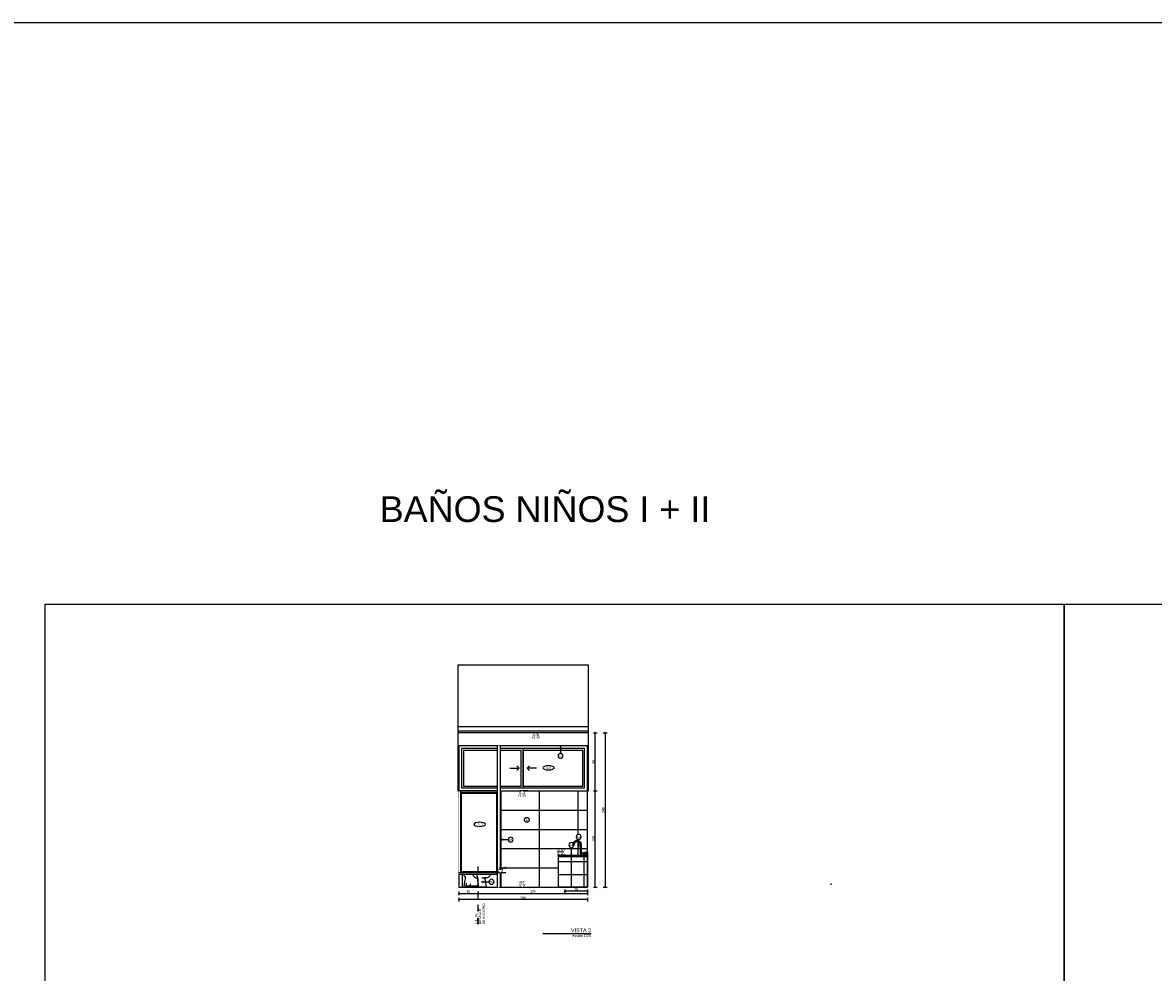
# Model space of a CAD drawing. Extents: x 1 to 126, y -14 to 17.
# Tile 31 of 132: x 18 to 36, y 2 to 17. Entities that reach past the tile are written whole.
import ezdxf
from ezdxf.enums import TextEntityAlignment as Align
from ezdxf.xclip import XClip

# ---------------------------------------------------------------- set-up
doc = ezdxf.new("R2010")
doc.units = 0
doc.header["$XCLIPFRAME"] = 2
doc.set_wipeout_variables(frame=1)
doc.header["$PDMODE"] = 3
doc.linetypes.add('DASHDOT', pattern=[1, 0.5, -0.25, 0, -0.25])
for name, color, linetype in [('00 AC - YESO', 2, 'Continuous'), ('0A-ALBA-1', 1, 'Continuous'), ('A EQUIPAMIENTO FIJO', 1, 'Continuous'), ('A-ALBA-0', 9, 'Continuous'), ('A-ALBA-1', 1, 'Continuous'), ('A-ALBA-2', 2, 'Continuous'), ('A-ANNO-PLANI @ 20', 1, 'Continuous'), ('A-ANNO-SIMB @ 20', 2, 'Continuous'), ('A-ANNO-TEXT @ 20', 2, 'Continuous'), ('A-ANOT-COTA-PARC', 1, 'Continuous'), ('A-ANOT-NIVL', 2, 'Continuous'), ('A-ANOT-NIVL @ 20', 2, 'Continuous'), ('A-ANOT-TTEC', 2, 'Continuous'), ('A-EQUIPAMIENTOS FIJOS', 1, 'Continuous')]:
    doc.layers.add(name, color=color, linetype=linetype)
doc.layers.add('A-ALBA-4', color=2, linetype='Continuous', lineweight=25)
doc.styles.add('BIS estudio', font='swissl.ttf')
doc.styles.add('BIS-ANOT', font='swiss.ttf')
doc.styles.add('BIS-COTA', font='swissb.ttf')
doc.styles.add('BIS-TXT', font='swiss.ttf')
doc.styles.add('E5-100', font='micross.ttf')
doc.dimstyles.new('BIS-COTA-PARC', dxfattribs={"dimscale": 0, "dimtxt": 0.0018, "dimasz": 0.001, "dimexe": 0.0015, "dimexo": 0, "dimgap": 0.0005, "dimtad": 1, "dimdec": 0, "dimlfac": 100, "dimzin": 9, "dimdsep": 46, "dimtxsty": 'BIS-COTA', "dimblk": 'OBLIQUE', "dimcen": 2.5, "dimclrd": 256, "dimclre": 251, "dimclrt": 2, "dimadec": 1, "dimazin": 2, "dimtfac": 1, "dimtdec": 0, "dimtix": 1, "dimtmove": 2, "dimatfit": 3, "dimldrblk": 'DOT', "dimfxl": 0.0015, "dimfxlon": 1, "dimtolj": 1, "dimtzin": 0, "dimarcsym": 0})

# ---------------------------------------------------------------- blocks, each defined once
blk = doc.blocks.new('A03 F')
for p, q in [((-0.985, 0.144), (-0.985, 0.756)), ((-1.192, 0.45), (-1.049, 0.45)), ((-1.049, 0.45), (-1.085, 0.485)), ((-1.049, 0.45), (-1.085, 0.415)), ((-0.921, 0.45), (-0.885, 0.485)), ((-0.778, 0.45), (-0.921, 0.45)), ((-0.921, 0.45), (-0.885, 0.415))]:
    blk.add_line(p, q)
for points in [[(-1.985, 0.1), (0.015, 0.1), (0.015, 0.8), (-1.985, 0.8)], [(-1.941, 0.144), (-0.029, 0.144), (-0.029, 0.756), (-1.941, 0.756)], [(-1.912, 0.173), (-1.015, 0.173), (-1.015, 0.727), (-1.912, 0.727)], [(-0.985, 0.173), (-0.058, 0.173), (-0.058, 0.727), (-0.985, 0.727)]]:
    blk.add_lwpolyline(points, close=True)
blk = doc.blocks.new('*U74')
blk.add_wipeout([(0.2, 0.6), (1.5, 0.6), (1.5, 0), (0.2, 0)])
blk.add_line((1.5, 0.025), (0.225, 0.025))
blk.add_wipeout([(0, 0.6), (2.2, 0.6), (2.2, 0.65), (0, 0.65)])
at = {"extrusion": (0, 0, -1)}
for p, q in [((0, 0.65), (2.2, 0.65)), ((0, 0.6), (2.2, 0.6))]:
    blk.add_line(p, q, dxfattribs=at)
for p, q in [((0.2, 0.6), (0.2, 0)), ((0.225, 0.6), (0.225, 0)), ((1.475, 0.6), (1.475, 0.025)), ((1.5, 0.6), (1.5, 0))]:
    blk.add_line(p, q)
blk.add_lwpolyline([(0.24, 0.585), (0.24, 0.04), (1.46, 0.04), (1.46, 0.585)], close=True)
blk = doc.blocks.new('BIS-IBB2-CO')
for p, q in [((0.001, 0.483), (0.137, 0.483)), ((0.023, 0.518), (0.104, 0.507)), ((0.014, 0.26), (0.013, 0.246)), ((0.016, 0.242), (0.032, 0.242)), ((0.113, 0.265), (0.018, 0.265)), ((0.032, 0.242), (0.034, 0.225)), ((0.032, 0.242), (0.262, 0.234)), ((0.034, 0.225), (0.082, 0.223)), ((0.062, 0.316), (0.062, 0.246)), ((0.082, 0.223), (0.192, 0.221)), ((0.22, 0.223), (0.232, 0.223)), ((0.27, 0.234), (0.262, 0.234)), ((0.503, 0.234), (0.279, 0.234)), ((0.107, 0.13), (0.107, 0.13)), ((0.116, 0.021), (0.289, 0.027)), ((0.167, 0.018), (0.143, 0.018)), ((0.296, 0.018), (0.167, 0.018)), ((0.43, 0), (0.174, 0)), ((0.175, 0.051), (0.175, 0)), ((0.291, 0.129), (0.296, 0.034)), ((0.306, 0.029), (0.296, 0.138)), ((0.296, 0.028), (0.302, 0.022))]:
    blk.add_line(p, q)
for points in [[(0.023, 0.518), (0.023, 0.518), (0.022, 0.518), (0.022, 0.518), (0.021, 0.518), (0.021, 0.518), (0.02, 0.518), (0.02, 0.518), (0.019, 0.518), (0.019, 0.518), (0.018, 0.518), (0.018, 0.518), (0.017, 0.518), (0.017, 0.518), (0.016, 0.518), (0.016, 0.518), (0.015, 0.518), (0.015, 0.518), (0.014, 0.517), (0.014, 0.517), (0.013, 0.517), (0.013, 0.517), (0.012, 0.516), (0.011, 0.516), (0.011, 0.516), (0.01, 0.515), (0.009, 0.514), (0.008, 0.513), (0.008, 0.512), (0.007, 0.511), (0.006, 0.509), (0.005, 0.508), (0.004, 0.505), (0.003, 0.502), (0.002, 0.499), (0.001, 0.495), (0, 0.49), (-0.001, 0.485, 0.452801), (0.001, 0.483)], [(0.001, 0.483), (0.137, 0.483, -0.443716), (0.138, 0.482), (0.117, 0.27, -0.385314), (0.114, 0.266), (0.004, 0.266, -0.414214), (0, 0.27), (0, 0.482, -0.414214), (0.001, 0.483)], [(0.137, 0.483, 0.519769), (0.138, 0.485, 0.068311), (0.131, 0.503), (0.129, 0.504), (0.125, 0.506), (0.104, 0.507)], [(0.174, 0), (0.091, 0, -0.443716), (0.084, 0.008), (0.088, 0.042), (0.096, 0.091), (0.107, 0.13, 0.206525), (0.091, 0.175, -0.210273), (0.084, 0.19), (0.084, 0.221)], [(0.426, 0), (0.43, 0, 0.464262), (0.433, 0.004), (0.412, 0.131, -0.430966), (0.424, 0.147, 0.209661), (0.486, 0.183, 0.128212), (0.503, 0.234, 0.080466), (0.503, 0.235), (0.501, 0.24), (0.495, 0.257, 0.320029), (0.492, 0.259), (0.476, 0.259), (0.234, 0.259), (0.117, 0.261), (0.115, 0.264, 0.250765), (0.113, 0.265), (0.108, 0.265)], [(0.192, 0.221, -0.052784), (0.199, 0.224, -0.052784), (0.207, 0.225, -0.061277), (0.216, 0.224, -0.028385), (0.22, 0.223)], [(0.219, 0.195, 0.064069), (0.232, 0.174, 0.097189), (0.26, 0.151, 0.061328), (0.281, 0.142)], [(0.277, 0.227, 0.032559), (0.278, 0.198, 0.014196), (0.279, 0.194, 0.01062), (0.281, 0.185, 0.007109), (0.284, 0.171, 0.014196), (0.285, 0.166, 0.005483), (0.289, 0.151, 0.049679), (0.291, 0.146, 0.020125), (0.296, 0.138)], [(0.143, 0.018), (0.128, 0.018), (0.122, 0.019, -0.423421), (0.115, 0.026), (0.119, 0.062), (0.119, 0.064)], [(0.424, 0.147, -0.007631), (0.409, 0.145, -0.016967), (0.402, 0.144, -0.000321), (0.377, 0.142, -0.002262), (0.374, 0.142, -0.001485), (0.357, 0.141, -0.001263)]]:
    blk.add_lwpolyline(points, format="xyb")
blk.add_circle((0.091, 0.452), 0.0133)
for centre, radius, start, end in [((0.016, 0.246), 0.0035, 172.4054, 270), ((0.027, 0.255), 0.0133, 131.3649, 157.1075), ((0.081, 0.221), 0.0021, 0, 88.4398), ((0.27, 0.227), 0.007, 358.9365, 90), ((0.277, 0.129), 0.014, 359.6817, 75.116), ((0.289, 0.034), 0.007, 272.9231, 0), ((0.296, 0.028), 0.0105, 270, 5.3036)]:
    blk.add_arc(centre, radius, start, end)
blk.add_ellipse((0.225, 0.02), major_axis=(-0.0035, 0), ratio=0.298729)
blk = doc.blocks.new('A-ANNO-NOM-2')
blk.add_wipeout([(0, -0.00191), (0.0003, -0.00189), (0.00059, -0.00182), (0.00087, -0.0017), (0.00112, -0.00155), (0.00135, -0.00135), (0.00155, -0.00112), (0.0017, -0.00087), (0.00182, -0.00059), (0.00189, -0.0003), (0.00191, 0), (0.00189, 0.0003), (0.00182, 0.00059), (0.0017, 0.00087), (0.00155, 0.00112), (0.00135, 0.00135), (0.00112, 0.00155), (0.00087, 0.0017), (0.00059, 0.00182), (0.0003, 0.00189), (0, 0.00191), (-0.0003, 0.00189), (-0.00059, 0.00182), (-0.00087, 0.0017), (-0.00112, 0.00155), (-0.00135, 0.00135), (-0.00155, 0.00112), (-0.0017, 0.00087), (-0.00182, 0.00059), (-0.00189, 0.0003), (-0.00191, 0), (-0.00189, -0.0003), (-0.00182, -0.00059), (-0.0017, -0.00087), (-0.00155, -0.00112), (-0.00135, -0.00135), (-0.00112, -0.00155), (-0.00087, -0.0017), (-0.00059, -0.00182), (-0.0003, -0.00189)])
blk.add_lwpolyline([(0, -0.00191), (0.0003, -0.00189), (0.00059, -0.00182), (0.00087, -0.0017), (0.00112, -0.00155), (0.00135, -0.00135), (0.00155, -0.00112), (0.0017, -0.00087), (0.00182, -0.00059), (0.00189, -0.0003), (0.00191, 0), (0.00189, 0.0003), (0.00182, 0.00059), (0.0017, 0.00087), (0.00155, 0.00112), (0.00135, 0.00135), (0.00112, 0.00155), (0.00087, 0.0017), (0.00059, 0.00182), (0.0003, 0.00189), (0, 0.00191), (-0.0003, 0.00189), (-0.00059, 0.00182), (-0.00087, 0.0017), (-0.00112, 0.00155), (-0.00135, 0.00135), (-0.00155, 0.00112), (-0.0017, 0.00087), (-0.00182, 0.00059), (-0.00189, 0.0003), (-0.00191, 0), (-0.00189, -0.0003), (-0.00182, -0.00059), (-0.0017, -0.00087), (-0.00155, -0.00112), (-0.00135, -0.00135), (-0.00112, -0.00155), (-0.00087, -0.0017), (-0.00059, -0.00182), (-0.0003, -0.00189)], close=True)
at = {"color": 1, "linetype": 'Continuous', "style": 'E5-100'}
blk.add_attdef('LETRA', text='', height=0.00175, dxfattribs=at).set_placement((0, 0), align=Align.MIDDLE_CENTER)
blk = doc.blocks.new('*U53')
blk.add_lwpolyline([(0, 0.00785), (0.00031, 0.0066), (-0.00031, 0.0066)], close=True)
blk.add_wipeout([(0, -0.00191), (0.0003, -0.00189), (0.00059, -0.00182), (0.00087, -0.0017), (0.00112, -0.00155), (0.00135, -0.00135), (0.00155, -0.00112), (0.0017, -0.00087), (0.00182, -0.00059), (0.00189, -0.0003), (0.00191, 0), (0.00189, 0.0003), (0.00182, 0.00059), (0.0017, 0.00087), (0.00155, 0.00112), (0.00135, 0.00135), (0.00112, 0.00155), (0.00087, 0.0017), (0.00059, 0.00182), (0.0003, 0.00189), (0, 0.00191), (-0.0003, 0.00189), (-0.00059, 0.00182), (-0.00087, 0.0017), (-0.00112, 0.00155), (-0.00135, 0.00135), (-0.00155, 0.00112), (-0.0017, 0.00087), (-0.00182, 0.00059), (-0.00189, 0.0003), (-0.00191, 0), (-0.00189, -0.0003), (-0.00182, -0.00059), (-0.0017, -0.00087), (-0.00155, -0.00112), (-0.00135, -0.00135), (-0.00112, -0.00155), (-0.00087, -0.0017), (-0.00059, -0.00182), (-0.0003, -0.00189)])
at = {"linetype": 'Continuous'}
blk.add_line((0, 0.00785), (0, 0.00191), dxfattribs=at)
blk.add_circle((0, 0), 0.00191)
at = {"color": 1, "linetype": 'Continuous', "style": 'E5-100'}
blk.add_attdef('LETRA', text='', height=0.00175, dxfattribs=at).set_placement((0, 0), align=Align.MIDDLE_CENTER)
blk = doc.blocks.new('*U55')
blk.add_lwpolyline([(0, -0.00785), (-0.00031, -0.0066), (0.00031, -0.0066)], close=True)
blk.add_wipeout([(0, -0.00191), (0.0003, -0.00189), (0.00059, -0.00182), (0.00087, -0.0017), (0.00112, -0.00155), (0.00135, -0.00135), (0.00155, -0.00112), (0.0017, -0.00087), (0.00182, -0.00059), (0.00189, -0.0003), (0.00191, 0), (0.00189, 0.0003), (0.00182, 0.00059), (0.0017, 0.00087), (0.00155, 0.00112), (0.00135, 0.00135), (0.00112, 0.00155), (0.00087, 0.0017), (0.00059, 0.00182), (0.0003, 0.00189), (0, 0.00191), (-0.0003, 0.00189), (-0.00059, 0.00182), (-0.00087, 0.0017), (-0.00112, 0.00155), (-0.00135, 0.00135), (-0.00155, 0.00112), (-0.0017, 0.00087), (-0.00182, 0.00059), (-0.00189, 0.0003), (-0.00191, 0), (-0.00189, -0.0003), (-0.00182, -0.00059), (-0.0017, -0.00087), (-0.00155, -0.00112), (-0.00135, -0.00135), (-0.00112, -0.00155), (-0.00087, -0.0017), (-0.00059, -0.00182), (-0.0003, -0.00189)])
at = {"linetype": 'Continuous'}
blk.add_line((0, -0.00785), (0, -0.00191), dxfattribs=at)
blk.add_circle((0, 0), 0.00191)
at = {"color": 1, "linetype": 'Continuous', "style": 'E5-100'}
blk.add_attdef('LETRA', text='', height=0.00175, dxfattribs=at).set_placement((0, 0), align=Align.MIDDLE_CENTER)
blk = doc.blocks.new('*U58')
blk.add_lwpolyline([(0.00785, 0), (0.0066, -0.00031), (0.0066, 0.00031)], close=True)
blk.add_wipeout([(0, -0.00191), (0.0003, -0.00189), (0.00059, -0.00182), (0.00087, -0.0017), (0.00112, -0.00155), (0.00135, -0.00135), (0.00155, -0.00112), (0.0017, -0.00087), (0.00182, -0.00059), (0.00189, -0.0003), (0.00191, 0), (0.00189, 0.0003), (0.00182, 0.00059), (0.0017, 0.00087), (0.00155, 0.00112), (0.00135, 0.00135), (0.00112, 0.00155), (0.00087, 0.0017), (0.00059, 0.00182), (0.0003, 0.00189), (0, 0.00191), (-0.0003, 0.00189), (-0.00059, 0.00182), (-0.00087, 0.0017), (-0.00112, 0.00155), (-0.00135, 0.00135), (-0.00155, 0.00112), (-0.0017, 0.00087), (-0.00182, 0.00059), (-0.00189, 0.0003), (-0.00191, 0), (-0.00189, -0.0003), (-0.00182, -0.00059), (-0.0017, -0.00087), (-0.00155, -0.00112), (-0.00135, -0.00135), (-0.00112, -0.00155), (-0.00087, -0.0017), (-0.00059, -0.00182), (-0.0003, -0.00189)])
at = {"linetype": 'Continuous'}
blk.add_line((0.00785, 0), (0.00191, 0), dxfattribs=at)
blk.add_circle((0, 0), 0.00191)
at = {"color": 1, "linetype": 'Continuous', "style": 'E5-100'}
blk.add_attdef('LETRA', text='', height=0.00175, dxfattribs=at).set_placement((0, 0), align=Align.MIDDLE_CENTER)
blk = doc.blocks.new('*U59')
blk.add_lwpolyline([(0.00785, 0), (0.0066, -0.00031), (0.0066, 0.00031)], close=True)
blk.add_wipeout([(0, -0.00191), (0.0003, -0.00189), (0.00059, -0.00182), (0.00087, -0.0017), (0.00112, -0.00155), (0.00135, -0.00135), (0.00155, -0.00112), (0.0017, -0.00087), (0.00182, -0.00059), (0.00189, -0.0003), (0.00191, 0), (0.00189, 0.0003), (0.00182, 0.00059), (0.0017, 0.00087), (0.00155, 0.00112), (0.00135, 0.00135), (0.00112, 0.00155), (0.00087, 0.0017), (0.00059, 0.00182), (0.0003, 0.00189), (0, 0.00191), (-0.0003, 0.00189), (-0.00059, 0.00182), (-0.00087, 0.0017), (-0.00112, 0.00155), (-0.00135, 0.00135), (-0.00155, 0.00112), (-0.0017, 0.00087), (-0.00182, 0.00059), (-0.00189, 0.0003), (-0.00191, 0), (-0.00189, -0.0003), (-0.00182, -0.00059), (-0.0017, -0.00087), (-0.00155, -0.00112), (-0.00135, -0.00135), (-0.00112, -0.00155), (-0.00087, -0.0017), (-0.00059, -0.00182), (-0.0003, -0.00189)])
at = {"linetype": 'Continuous'}
blk.add_line((0.00785, 0), (0.00191, 0), dxfattribs=at)
blk.add_circle((0, 0), 0.00191)
at = {"color": 1, "linetype": 'Continuous', "style": 'E5-100'}
blk.add_attdef('LETRA', text='', height=0.00175, dxfattribs=at).set_placement((0, 0), align=Align.MIDDLE_CENTER)
blk = doc.blocks.new('*U47')
at = {"color": 0, "linetype": 'Continuous'}
blk.add_line((-0.0043, 0), (0.00215, 0), dxfattribs=at)
at = {"color": 0, "linetype": 'Continuous', "ltscale": 5}
blk.add_lwpolyline([(-0.00215, -0.00215), (0.00215, -0.00215), (0, 0), (-0.00215, -0.00215)], dxfattribs=at)
blk.add_wipeout([(0, 0), (0.00215, -0.00215), (-0.00215, -0.00215)])
blk = doc.blocks.new('A-ANNO-TIT')
blk.add_line((-0.0375, 0), (0, 0))
at = {"linetype": 'Continuous', "style": 'E5-100'}
blk.add_attdef('TITULO', text='', height=0.003, dxfattribs=at).set_placement((0, 0), align=Align.BOTTOM_RIGHT)
blk.add_attdef('ESCALA', text='', height=0.002, dxfattribs=at).set_placement((-0.00024, -0.00283), align=Align.RIGHT)
blk = doc.blocks.new('*U186')
at = {"color": 0, "linetype": 'Continuous'}
blk.add_line((-0.0043, 0), (0.00215, 0), dxfattribs=at)
at = {"color": 0, "linetype": 'Continuous', "ltscale": 5}
blk.add_lwpolyline([(-0.00215, 0.00215), (0.00215, 0.00215), (0, 0), (-0.00215, 0.00215)], dxfattribs=at)
blk.add_wipeout([(0, 0), (0.00215, 0.00215), (-0.00215, 0.00215)])
blk = doc.blocks.new('CCA-PLANI1')
blk.add_wipeout([(0.225, 0), (0.219, -0.019), (0.205, -0.033), (0.187, -0.044), (0.169, -0.053), (0.15, -0.06), (0.131, -0.065), (0.111, -0.07), (0.091, -0.073), (0.071, -0.076), (0.051, -0.078), (0.03, -0.079), (0.01, -0.08), (-0.01, -0.08), (-0.03, -0.079), (-0.051, -0.078), (-0.071, -0.076), (-0.091, -0.073), (-0.111, -0.07), (-0.131, -0.065), (-0.15, -0.06), (-0.169, -0.053), (-0.187, -0.044), (-0.205, -0.033), (-0.219, -0.019), (-0.225, 0), (-0.219, 0.019), (-0.205, 0.033), (-0.187, 0.044), (-0.169, 0.053), (-0.15, 0.06), (-0.131, 0.065), (-0.111, 0.07), (-0.091, 0.073), (-0.071, 0.076), (-0.051, 0.078), (-0.03, 0.079), (-0.01, 0.08), (0.01, 0.08), (0.03, 0.079), (0.051, 0.078), (0.071, 0.076), (0.091, 0.073), (0.111, 0.07), (0.131, 0.065), (0.15, 0.06), (0.169, 0.053), (0.187, 0.044), (0.205, 0.033), (0.219, 0.019)])
blk.add_ellipse((0, 0), major_axis=(-0.225, 0), ratio=0.355556, start_param=-3.141592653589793, end_param=3.141592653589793)
at = {"color": 2, "style": 'E5-100'}
blk.add_attdef('TIPO', text='', height=0.075, rotation=360, dxfattribs=at).set_placement((0, 0), align=Align.MIDDLE_CENTER)
blk = doc.blocks.new('_Oblique')
at = {"color": 0, "lineweight": -2}
blk.add_line((-0.5, -0.5), (0.5, 0.5), dxfattribs=at)
blk = doc.blocks.new('*D322')
at = {"layer": 'A-ANOT-COTA-PARC', "color": 251, "lineweight": -2, "transparency": 16777216}
for p, q in [((25.191, 3.474), (25.191, 3.414)), ((25.491, 3.474), (25.491, 3.414))]:
    blk.add_line(p, q, dxfattribs=at)
at = {"layer": 'A-ANOT-COTA-PARC', "lineweight": -2, "transparency": 16777216}
blk.add_line((25.191, 3.444), (25.491, 3.444), dxfattribs=at)
at = {"layer": 'Defpoints', "color": 0, "transparency": 16777216}
for p in [(25.191, 3.539), (25.491, 3.539), (25.491, 3.444)]:
    blk.add_point(p, dxfattribs=at)
at = {"layer": 'A-ANOT-COTA-PARC', "lineweight": -2, "transparency": 16777216, "xscale": 0.02, "yscale": 0.02, "zscale": 0.02, "rotation": 180}
blk.add_blockref('_Oblique', (25.191, 3.444), dxfattribs=at)
at = {"layer": 'A-ANOT-COTA-PARC', "lineweight": -2, "transparency": 16777216, "xscale": 0.02, "yscale": 0.02, "zscale": 0.02}
blk.add_blockref('_Oblique', (25.491, 3.444), dxfattribs=at)
at = {"layer": 'A-ANOT-COTA-PARC', "color": 2, "transparency": 16777216, "insert": (25.341, 3.473), "char_height": 0.036, "attachment_point": 5, "style": 'BIS-COTA'}
blk.add_mtext('\\A1;30', dxfattribs=at)
blk = doc.blocks.new('_Dot')
at = {"color": 0, "linetype": 'ByBlock', "lineweight": -2}
blk.add_line((-0.5, 0), (-1, 0), dxfattribs=at)
at = {"color": 0, "linetype": 'ByBlock', "const_width": 0.5}
blk.add_lwpolyline([(-0.25, 0, 1), (0.25, 0, 1)], format="xyb", close=True, dxfattribs=at)
blk = doc.blocks.new('*D323')
at = {"layer": 'A-ANOT-COTA-PARC', "color": 251, "lineweight": -2, "transparency": 16777216}
for p, q in [((25.493, 3.474), (25.493, 3.414)), ((27.191, 3.474), (27.191, 3.414))]:
    blk.add_line(p, q, dxfattribs=at)
at = {"layer": 'A-ANOT-COTA-PARC', "lineweight": -2, "transparency": 16777216}
blk.add_line((25.493, 3.444), (27.191, 3.444), dxfattribs=at)
at = {"layer": 'Defpoints', "color": 0, "transparency": 16777216}
for p in [(25.493, 3.539), (27.191, 3.539), (27.191, 3.444)]:
    blk.add_point(p, dxfattribs=at)
at = {"layer": 'A-ANOT-COTA-PARC', "lineweight": -2, "transparency": 16777216, "xscale": 0.02, "yscale": 0.02, "zscale": 0.02, "rotation": 180}
blk.add_blockref('_Oblique', (25.493, 3.444), dxfattribs=at)
at = {"layer": 'A-ANOT-COTA-PARC', "lineweight": -2, "transparency": 16777216, "xscale": 0.02, "yscale": 0.02, "zscale": 0.02}
blk.add_blockref('_Oblique', (27.191, 3.444), dxfattribs=at)
at = {"layer": 'A-ANOT-COTA-PARC', "color": 2, "transparency": 16777216, "insert": (26.342, 3.473), "char_height": 0.036, "attachment_point": 5, "style": 'BIS-COTA'}
blk.add_mtext('\\A1;170', dxfattribs=at)
blk = doc.blocks.new('*D324')
at = {"layer": 'A-ANOT-COTA-PARC', "color": 251, "lineweight": -2, "transparency": 16777216}
for p, q in [((25.191, 3.377), (25.191, 3.317)), ((27.191, 3.377), (27.191, 3.317))]:
    blk.add_line(p, q, dxfattribs=at)
at = {"layer": 'A-ANOT-COTA-PARC', "lineweight": -2, "transparency": 16777216}
blk.add_line((27.191, 3.347), (25.191, 3.347), dxfattribs=at)
at = {"layer": 'Defpoints', "color": 0, "transparency": 16777216}
for p in [(25.191, 3.539), (27.191, 3.539), (25.191, 3.347)]:
    blk.add_point(p, dxfattribs=at)
at = {"layer": 'A-ANOT-COTA-PARC', "lineweight": -2, "transparency": 16777216, "xscale": 0.02, "yscale": 0.02, "zscale": 0.02, "rotation": 180}
blk.add_blockref('_Oblique', (25.191, 3.347), dxfattribs=at)
at = {"layer": 'A-ANOT-COTA-PARC', "lineweight": -2, "transparency": 16777216, "xscale": 0.02, "yscale": 0.02, "zscale": 0.02}
blk.add_blockref('_Oblique', (27.191, 3.347), dxfattribs=at)
at = {"layer": 'A-ANOT-COTA-PARC', "color": 2, "transparency": 16777216, "insert": (26.191, 3.375), "char_height": 0.036, "attachment_point": 5, "style": 'BIS-COTA'}
blk.add_mtext('\\A1;200', dxfattribs=at)
blk = doc.blocks.new('*D236')
at = {"layer": 'A-ANOT-COTA-PARC', "color": 251, "lineweight": -2, "transparency": 16777216}
for p, q in [((27.282, 5.039), (27.342, 5.039)), ((27.282, 3.539), (27.342, 3.539))]:
    blk.add_line(p, q, dxfattribs=at)
at = {"layer": 'A-ANOT-COTA-PARC', "lineweight": -2, "transparency": 16777216}
blk.add_line((27.312, 3.539), (27.312, 5.039), dxfattribs=at)
at = {"layer": 'Defpoints', "color": 0, "transparency": 16777216}
for p in [(27.191, 5.039), (27.312, 5.039), (27.191, 3.539)]:
    blk.add_point(p, dxfattribs=at)
at = {"layer": 'A-ANOT-COTA-PARC', "lineweight": -2, "transparency": 16777216, "xscale": 0.02, "yscale": 0.02, "zscale": 0.02}
for p, rotation in [((27.312, 5.039), 90), ((27.312, 3.539), 270)]:
    blk.add_blockref('_Oblique', p, dxfattribs=dict(at, rotation=rotation))
at = {"layer": 'A-ANOT-COTA-PARC', "color": 2, "transparency": 16777216, "insert": (27.283, 4.289), "char_height": 0.036, "attachment_point": 5, "rotation": 90, "style": 'BIS-COTA'}
blk.add_mtext('\\A1;150', dxfattribs=at)
blk = doc.blocks.new('*D237')
at = {"layer": 'A-ANOT-COTA-PARC', "color": 251, "lineweight": -2, "transparency": 16777216}
for p, q in [((27.282, 5.939), (27.342, 5.939)), ((27.282, 5.039), (27.342, 5.039))]:
    blk.add_line(p, q, dxfattribs=at)
at = {"layer": 'A-ANOT-COTA-PARC', "lineweight": -2, "transparency": 16777216}
blk.add_line((27.312, 5.039), (27.312, 5.939), dxfattribs=at)
at = {"layer": 'Defpoints', "color": 0, "transparency": 16777216}
for p in [(27.206, 5.939), (27.312, 5.939), (27.206, 5.039)]:
    blk.add_point(p, dxfattribs=at)
at = {"layer": 'A-ANOT-COTA-PARC', "lineweight": -2, "transparency": 16777216, "xscale": 0.02, "yscale": 0.02, "zscale": 0.02}
for p, rotation in [((27.312, 5.939), 90), ((27.312, 5.039), 270)]:
    blk.add_blockref('_Oblique', p, dxfattribs=dict(at, rotation=rotation))
at = {"layer": 'A-ANOT-COTA-PARC', "color": 2, "transparency": 16777216, "insert": (27.283, 5.489), "char_height": 0.036, "attachment_point": 5, "rotation": 90, "style": 'BIS-COTA'}
blk.add_mtext('\\A1;90', dxfattribs=at)
blk = doc.blocks.new('*D238')
at = {"layer": 'A-ANOT-COTA-PARC', "color": 251, "lineweight": -2, "transparency": 16777216}
for p, q in [((27.436, 5.939), (27.496, 5.939)), ((27.436, 3.539), (27.496, 3.539))]:
    blk.add_line(p, q, dxfattribs=at)
at = {"layer": 'A-ANOT-COTA-PARC', "lineweight": -2, "transparency": 16777216}
blk.add_line((27.466, 5.939), (27.466, 3.539), dxfattribs=at)
at = {"layer": 'Defpoints', "color": 0, "transparency": 16777216}
for p in [(27.206, 5.939), (27.191, 3.539), (27.466, 3.539)]:
    blk.add_point(p, dxfattribs=at)
at = {"layer": 'A-ANOT-COTA-PARC', "lineweight": -2, "transparency": 16777216, "xscale": 0.02, "yscale": 0.02, "zscale": 0.02}
for p, rotation in [((27.466, 5.939), 90), ((27.466, 3.539), 270)]:
    blk.add_blockref('_Oblique', p, dxfattribs=dict(at, rotation=rotation))
at = {"layer": 'A-ANOT-COTA-PARC', "color": 2, "transparency": 16777216, "insert": (27.437, 4.739), "char_height": 0.036, "attachment_point": 5, "rotation": 90, "style": 'BIS-COTA'}
blk.add_mtext('\\A1;240', dxfattribs=at)
blk = doc.blocks.new('*U172')
at = {"color": 0, "linetype": 'Continuous'}
blk.add_line((-0.0043, 0), (0.00215, 0), dxfattribs=at)
at = {"color": 0, "linetype": 'Continuous', "ltscale": 5}
blk.add_lwpolyline([(-0.00215, 0.00215), (0.00215, 0.00215), (0, 0), (-0.00215, 0.00215)], dxfattribs=at)
blk.add_wipeout([(0, 0), (0.00215, 0.00215), (-0.00215, 0.00215)])
blk = doc.blocks.new('*D530')
at = {"layer": 'A-ANOT-COTA-PARC', "color": 251, "lineweight": -2, "transparency": 16777216}
for p, q in [((26.841, 3.506), (26.841, 3.446)), ((27.191, 3.506), (27.191, 3.446))]:
    blk.add_line(p, q, dxfattribs=at)
at = {"layer": 'A-ANOT-COTA-PARC', "lineweight": -2, "transparency": 16777216}
blk.add_line((27.191, 3.476), (26.841, 3.476), dxfattribs=at)
at = {"layer": 'Defpoints', "color": 0, "transparency": 16777216}
for p in [(26.841, 3.539), (27.191, 3.539), (26.841, 3.476)]:
    blk.add_point(p, dxfattribs=at)
at = {"layer": 'A-ANOT-COTA-PARC', "lineweight": -2, "transparency": 16777216, "xscale": 0.02, "yscale": 0.02, "zscale": 0.02, "rotation": 180}
blk.add_blockref('_Oblique', (26.841, 3.476), dxfattribs=at)
at = {"layer": 'A-ANOT-COTA-PARC', "lineweight": -2, "transparency": 16777216, "xscale": 0.02, "yscale": 0.02, "zscale": 0.02}
blk.add_blockref('_Oblique', (27.191, 3.476), dxfattribs=at)
at = {"layer": 'A-ANOT-COTA-PARC', "color": 2, "transparency": 16777216, "insert": (27.016, 3.504), "char_height": 0.036, "attachment_point": 5, "style": 'BIS-COTA'}
blk.add_mtext('\\A1;35', dxfattribs=at)

msp = doc.modelspace()

# ---------------------------------------------------------------- hatches: boundary and pattern name
at = {"layer": 'A-ALBA-0'}
h = msp.add_hatch(dxfattribs=at)
h.set_pattern_fill('_USER', color=256, scale=0.3, angle=360, pattern_type=0)
h.set_pattern_definition([(360, (25.2466, 5.03912), (4e-16, 0.3), [])])
h.paths.add_polyline_path([(26.7407, 3.5391), (26.7407, 4.0191), (27.1907, 4.0191), (27.1907, 5.0391), (25.1907, 5.0391), (25.1907, 3.5391)])
h = msp.add_hatch(dxfattribs=at)
h.set_pattern_fill('_USER', color=256, scale=0.6, angle=450, pattern_type=0)
h.set_pattern_definition([(90, (25.2466, 5.0391), (-0.6, 9e-16), [])])
h.paths.add_polyline_path([(26.7407, 4.0391), (27.1607, 4.0391), (27.1607, 5.0391), (25.1907, 5.0391), (25.1907, 3.5391), (26.7407, 3.5391), (26.7407, 4.0191)])

# ---------------------------------------------------------------- linework, layer by layer
at = {"color": 6, "ltscale": 0.01}
msp.add_line((27.2057, 6.0336), (25.1762, 6.0336), dxfattribs=at)
msp.add_lwpolyline([(34.5987, -8.7641), (34.5987, 7.9395), (51.4426, 7.9395), (51.4426, -8.7641)], close=True)
at = {"color": 1}
for points in [[(27.1532, 4.0625), (27.1532, 4.0719), (27.1127, 4.0719), (27.1127, 4.0625)], [(27.1285, 4.0391), (27.1285, 4.0625), (27.1373, 4.0625), (27.1373, 4.0391)]]:
    msp.add_lwpolyline(points, close=True, dxfattribs=at)
at = {"layer": 'A EQUIPAMIENTO FIJO'}
for p, q in [((27.0812, 4.0607), (27.0992, 4.0607)), ((27.0812, 4.0391), (27.0812, 4.0495)), ((27.0992, 4.0391), (27.0992, 4.0495))]:
    msp.add_line(p, q, dxfattribs=at)
msp.add_arc((27.0902, 4.0551), 0.0106, 148.10921, 31.89079, dxfattribs=at)
at = {"layer": 'A-ALBA-4', "color": 1}
msp.add_lwpolyline([(1.1824, 16.9766), (125.8135, 16.9766), (125.8135, -13.8078), (1.1824, -13.8078)], close=True, dxfattribs=at)
at = {"layer": 'A-ALBA-4'}
msp.add_lwpolyline([(25.1907, 5.0391), (25.1907, 3.5391), (27.1907, 3.5391), (27.1907, 5.0391), (27.2057, 5.0391), (27.2057, 6.9918), (25.1757, 6.9918), (25.1757, 5.0391)], close=True, dxfattribs=at)
at = {"layer": 'A-ALBA-4', "color": 1}
msp.add_lwpolyline([(30.9741, 3.5969), (30.9741, 3.5789)], dxfattribs=at)

# ---------------------------------------------------------------- block references
at = {"layer": '0A-ALBA-1'}
msp.add_blockref('A03 F', (27.1756, 4.9391), dxfattribs=at)
at = {"layer": 'A-ANNO-TEXT @ 20', "linetype": 'Continuous', "xscale": 20, "yscale": 20, "zscale": 20}
msp.add_blockref('A-ANNO-TIT', (27.2466, 2.8231), dxfattribs=at).add_auto_attribs({'TITULO': 'VISTA 3', 'ESCALA': 'escala 1/20'})

# ---------------------------------------------------------------- texts
at = {"ltscale": 0.3, "insert": (26.5304, 9.4127), "char_height": 0.4, "attachment_point": 5, "style": 'BIS-ANOT'}
msp.add_mtext_dynamic_manual_height_columns('BAÑOS NIÑOS I + II', width=8.69581, gutter_width=0.05, heights=[0], dxfattribs=at)
at = {"layer": 'A-ANOT-TTEC', "insert": (25.5977, 2.9648), "char_height": 0.036, "attachment_point": 7, "rotation": 90, "style": 'BIS-TXT'}
msp.add_mtext_dynamic_manual_height_columns('EJE DE\\PDESAGUE\\PDE INODORO', width=0.605992, gutter_width=0.025, heights=[0], dxfattribs=at)

# ---------------------------------------------------------------- dimensions: what is measured, and where the dimension line sits
at = {"layer": 'A-ANOT-COTA-PARC'}
for base, p1, p2, picture, middle in [((27.4659, 3.5391), (27.2057, 5.9391), (27.1907, 3.5391), '*D238', (27.4374, 4.7391)), ((27.3117, 5.9391), (27.2057, 5.0391), (27.2057, 5.9391), '*D237', (27.2832, 5.4891)), ((27.3117, 5.0391), (27.1907, 3.5391), (27.1907, 5.0391), '*D236', (27.2832, 4.2891))]:
    dim = msp.add_linear_dim(base=base, p1=p1, p2=p2, angle=90, dimstyle='BIS-COTA-PARC', override={"dimscale": 0, "dimtix": 1, "dimtofl": 1, "dimtmove": 2, "dimatfit": 3}, dxfattribs=at)
    dim.commit()
    dim.dimension.update_dxf_attribs({"geometry": picture, "text_midpoint": middle})
dim = msp.add_linear_dim(base=(26.8407, 3.4758), p1=(27.1907, 3.5391), p2=(26.8407, 3.5391), dimstyle='BIS-COTA-PARC', override={"dimscale": 0, "dimtix": 1, "dimtofl": 1, "dimtmove": 2, "dimatfit": 3}, dxfattribs=at)
dim.commit()
dim.dimension.update_dxf_attribs({"geometry": '*D530', "text_midpoint": (27.0157, 3.5043)})

# ---------------------------------------------------------------- next in the draw order: block references
at = {"layer": 'A-ALBA-1', "xscale": -1, "rotation": 270.0000000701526}
msp.add_blockref('*U74', (25.1907, 3.5391), dxfattribs=at)
at = {"layer": 'A-ANNO-PLANI @ 20'}
ref = msp.add_blockref('CCA-PLANI1', (26.586, 5.3947), dxfattribs=dict(at, xscale=-0.400175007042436, yscale=0.400175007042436, zscale=0.400175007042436, rotation=359.9999999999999))
ref.add_attrib('TIPO', 'A03', dxfattribs={"layer": '0', "color": 2, "height": 0.03001, "style": 'E5-100'}).set_placement((26.5881, 5.3947), align=Align.MIDDLE_CENTER)
at = {"layer": 'A-ANNO-SIMB @ 20', "linetype": 'Continuous'}
ref = msp.add_blockref('*U53', (26.772, 5.5822), dxfattribs=dict(at, xscale=-20, yscale=20, zscale=20, rotation=359.9999999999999))
ref.add_attrib('LETRA', 'C', dxfattribs={"layer": '0', "color": 1, "linetype": 'Continuous', "height": 0.035, "rotation": 360, "style": 'E5-100'}).set_placement((26.772, 5.5822), align=Align.MIDDLE_CENTER)
ref = msp.add_blockref('A-ANNO-NOM-2', (26.2475, 4.5876), dxfattribs=dict(at, xscale=-20, yscale=20, zscale=20, rotation=359.9999999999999))
ref.add_attrib('LETRA', 'A', dxfattribs={"layer": '0', "color": 1, "linetype": 'Continuous', "height": 0.035, "style": 'BIS-ANOT'}).set_placement((26.2475, 4.5876), align=Align.MIDDLE_CENTER)
ref = msp.add_blockref('*U55', (26.9407, 4.196), dxfattribs=dict(at, xscale=-20, yscale=20, zscale=20, rotation=359.9999999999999))
ref.add_attrib('LETRA', 'F', dxfattribs={"layer": '0', "color": 1, "linetype": 'Continuous', "height": 0.035, "rotation": 360, "style": 'E5-100'}).set_placement((26.9407, 4.196), align=Align.MIDDLE_CENTER)
at = {"layer": 'A-ANOT-NIVL @ 20', "yscale": 20, "zscale": 20}
for name, p, xscale, rotation in [('*U186', (26.1757, 5.0391), 20, 180.0000000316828), ('*U47', (26.1757, 3.5391), -20, 179.9999999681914)]:
    msp.add_blockref(name, p, dxfattribs=dict(at, xscale=xscale, rotation=rotation))

# ---------------------------------------------------------------- next in the draw order: block references
at = {"layer": 'A-ALBA-1'}
ref = msp.add_blockref('BIS-IBB2-CO', (25.1907, 3.5391), dxfattribs=at)
XClip(ref).set_block_clipping_path([(0, 0), (0.5999999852, 0.1999999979)])
at = {"layer": 'A-ANNO-PLANI @ 20'}
ref = msp.add_blockref('CCA-PLANI1', (25.5155, 4.5163), dxfattribs=dict(at, xscale=-0.400175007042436, yscale=0.400175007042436, zscale=0.400175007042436, rotation=359.9999999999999))
ref.add_attrib('TIPO', 'A13', dxfattribs={"layer": '0', "color": 2, "height": 0.03001, "style": 'E5-100'}).set_placement((25.5231, 4.5163), align=Align.MIDDLE_CENTER)
at = {"layer": 'A-ANNO-SIMB @ 20', "linetype": 'Continuous'}
ref = msp.add_blockref('*U59', (25.9976, 4.2792), dxfattribs=dict(at, xscale=-20, yscale=20, zscale=20, rotation=359.9999999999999))
ref.add_attrib('LETRA', 'M', dxfattribs={"layer": '0', "color": 1, "linetype": 'Continuous', "height": 0.035, "rotation": 360, "style": 'E5-100'}).set_placement((25.9976, 4.2792), align=Align.MIDDLE_CENTER)
ref = msp.add_blockref('*U55', (27.0535, 4.3229), dxfattribs=dict(at, xscale=-20, yscale=20, zscale=20, rotation=359.9999999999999))
ref.add_attrib('LETRA', 'Ka', dxfattribs={"layer": '0', "color": 1, "linetype": 'Continuous', "height": 0.035, "rotation": 360, "style": 'E5-100'}).set_placement((27.0535, 4.3229), align=Align.MIDDLE_CENTER)
at = {"layer": 'A-ANOT-NIVL @ 20', "xscale": 20, "yscale": 20, "zscale": 20, "rotation": 180.0000000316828}
msp.add_blockref('*U47', (26.7676, 4.0391), dxfattribs=at)

# ---------------------------------------------------------------- next in the draw order: texts
at = {"layer": 'A-ANOT-NIVL', "color": 2, "insert": (26.1674, 3.6152), "char_height": 0.0375, "attachment_point": 5, "rotation": 360, "style": 'BIS estudio'}
msp.add_mtext('\\A1;NPT', dxfattribs=at)
at = {"layer": 'A-ANOT-TTEC', "insert": (26.1097, 4.948), "char_height": 0.036, "attachment_point": 7, "style": 'BIS-TXT'}
msp.add_mtext_dynamic_manual_height_columns('+1.50', width=0.605992, gutter_width=0.025, heights=[0], dxfattribs=at)

# ---------------------------------------------------------------- next in the draw order: hatches: boundary and pattern name
at = {"layer": 'A-ALBA-0'}
h = msp.add_hatch(dxfattribs=at)
h.set_pattern_fill('_USER', color=256, scale=0.2, angle=360, double=1, pattern_type=0)
h.set_pattern_definition([(360, (26.74068, 3.53912), (2e-16, 0.2), []), (90, (26.74068, 3.53912), (-0.2, 3e-16), [])])
h.paths.add_polyline_path([(27.1907, 4.0191), (26.7407, 4.0191), (26.7407, 3.5391), (27.1907, 3.5391)])

# ---------------------------------------------------------------- next in the draw order: linework, layer by layer
at = {"layer": '0A-ALBA-1'}
for points in [[(27.1707, 4.0391), (27.1707, 4.0891), (27.1907, 4.0891), (27.1907, 4.0391)], [(26.7407, 4.0191), (26.7407, 4.0391), (27.1907, 4.0391), (27.1907, 4.0191)]]:
    msp.add_lwpolyline(points, close=True, dxfattribs=at)
at = {"layer": 'A EQUIPAMIENTO FIJO'}
for p, q in [((26.9576, 4.1999), (26.9846, 4.1999)), ((26.9576, 4.1927), (26.9576, 4.1999)), ((26.9576, 4.1927), (26.9846, 4.1927)), ((26.9846, 4.1927), (26.9846, 4.1999)), ((27.0812, 4.0607), (27.0812, 4.1999)), ((27.0992, 4.0607), (27.0992, 4.1929)), ((27.1707, 4.0391), (27.1707, 4.0891)), ((27.1707, 4.0891), (27.1887, 4.0891))]:
    msp.add_line(p, q, dxfattribs=at)
at = {"layer": 'A-ALBA-4', "color": 1}
msp.add_lwpolyline([(26.7407, 4.0191), (27.1907, 4.0191), (27.1907, 3.5391), (26.7407, 3.5391)], close=True, dxfattribs=at)
at = {"layer": 'A-EQUIPAMIENTOS FIJOS'}
for radius, start, end in [(0.0684, 356.82871, 177.27823), (0.0504, 3.69422, 176.30578)]:
    msp.add_arc((27.0308, 4.1966), radius, start, end, dxfattribs=at)

# ---------------------------------------------------------------- next in the draw order: block references
at = {"layer": 'A-ANNO-SIMB @ 20', "linetype": 'Continuous'}
ref = msp.add_blockref('*U58', (25.7001, 3.6243), dxfattribs=dict(at, xscale=-20, yscale=20, zscale=20, rotation=359.9999999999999))
ref.add_attrib('LETRA', 'Ha', dxfattribs={"layer": '0', "color": 1, "linetype": 'Continuous', "height": 0.035, "rotation": 360, "style": 'E5-100'}).set_placement((25.7001, 3.6243), align=Align.MIDDLE_CENTER)

# ---------------------------------------------------------------- next in the draw order: texts
at = {"layer": 'A-ANOT-TTEC', "insert": (26.7049, 4.0946), "char_height": 0.036, "attachment_point": 7, "style": 'BIS-TXT'}
msp.add_mtext_dynamic_manual_height_columns('+0.50', width=0.605992, gutter_width=0.025, heights=[0], dxfattribs=at)

# ---------------------------------------------------------------- next in the draw order: linework, layer by layer
msp.add_lwpolyline([(18.7603, -8.7641), (18.7603, 7.9395), (34.5987, 7.9395), (34.5987, -8.7641)], close=True)
at = {"layer": 'A-ALBA-2', "linetype": 'DASHDOT', "ltscale": 0.1}
msp.add_line((25.4907, 2.9636), (25.4907, 3.946), dxfattribs=at)

# ---------------------------------------------------------------- next in the draw order: dimensions: what is measured, and where the dimension line sits
at = {"layer": 'A-ANOT-COTA-PARC'}
for base, p1, p2, picture, middle in [((25.4907, 3.4443), (25.1907, 3.5391), (25.4907, 3.5391), '*D322', (25.3407, 3.4728)), ((25.1907, 3.347), (27.1907, 3.5391), (25.1907, 3.5391), '*D324', (26.1907, 3.3755)), ((27.1907, 3.4443), (25.4929, 3.5391), (27.1907, 3.5391), '*D323', (26.3418, 3.4727))]:
    dim = msp.add_linear_dim(base=base, p1=p1, p2=p2, dimstyle='BIS-COTA-PARC', override={"dimscale": 0, "dimtix": 1, "dimtofl": 1, "dimtmove": 2, "dimatfit": 3}, dxfattribs=at)
    dim.commit()
    dim.dimension.update_dxf_attribs({"geometry": picture, "text_midpoint": middle})

# ---------------------------------------------------------------- next in the draw order: block references
at = {"layer": 'A-ANOT-NIVL @ 20', "xscale": 20, "yscale": 20, "zscale": 20, "rotation": 180.0000000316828}
for name, p in [('*U172', (26.3877, 5.9391)), ('*U47', (25.8336, 3.7641))]:
    msp.add_blockref(name, p, dxfattribs=at)

# ---------------------------------------------------------------- next in the draw order: linework, layer by layer
at = {"layer": '00 AC - YESO'}
for p, q in [((27.2057, 5.9391), (25.1757, 5.9391)), ((27.2057, 5.9636), (25.1762, 5.9636))]:
    msp.add_line(p, q, dxfattribs=at)

# ---------------------------------------------------------------- next in the draw order: texts
at = {"layer": 'A-ANOT-TTEC', "char_height": 0.036, "attachment_point": 7, "style": 'BIS-TXT'}
for s, insert in [('+2.40', (26.3217, 5.848)), ('+0.22', (25.804, 3.8248))]:
    msp.add_mtext_dynamic_manual_height_columns(s, width=0.605992, gutter_width=0.025, heights=[0], dxfattribs=dict(at, insert=insert))

doc.saveas('drawing.dxf')
